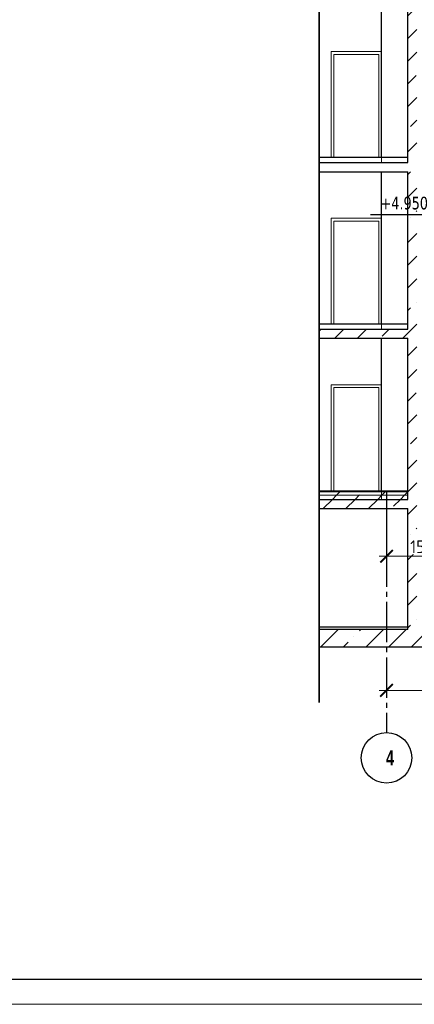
# Model space of a CAD drawing. Header units: millimetres. Extents: x 259029 to 2494469, y -731578 to -57567.
# Tile 18 of 207: x 344246 to 352066, y -659978 to -640474. Entities that reach past the tile are written whole.
import ezdxf

# ---------------------------------------------------------------- set-up
doc = ezdxf.new("R2010")
doc.units = ezdxf.units.MM
doc.linetypes.add('______5', pattern=[1100, 800, -100, 100, -100])
doc.linetypes.add('Б-1.1 оси$0$Б-1.1 Оси$0$GOST2.303 5', pattern=[24, 20, -1.5, 1, -1.5])
doc.layers.get('Defpoints').update_dxf_attribs({"color": 140})
for name, color, linetype, lineweight in [('Standard', 7, 'Continuous', 25), ('Общий01', 7, 'Continuous', 13), ('ОСИ', 151, 'Б-1.1 оси$0$Б-1.1 Оси$0$GOST2.303 5', 9), ('ПЛИТА', 152, 'Continuous', 35), ('РАЗРЕЗЫ', 10, 'Continuous', 60), ('Стена', 7, 'Continuous', 50), ('Стена_ бетон не несущ.', 253, 'Continuous', 35), ('Стена_ бетон несущ.', 253, 'Continuous', 70), ('ТОНКИЕ', 7, 'Continuous', 9)]:
    doc.layers.add(name, color=color, linetype=linetype, lineweight=lineweight)
doc.layers.add('ТОЛСТЫЕ_ОСНОВНЫЕ', color=6, linetype='Continuous')
doc.styles.add('Century Gothic', font='GOTHIC.TTF')
doc.styles.add('TAHOMA', font='tahoma.ttf')
doc.styles.add('ГОСТ', font='GOST_Common.ttf')
doc.dimstyles.new('ГОСТ', dxfattribs={"dimscale": 0, "dimtxt": 2.5, "dimasz": 2.5, "dimexe": 1.25, "dimexo": 0.625, "dimtad": 1, "dimdec": 0, "dimtxsty": 'ГОСТ', "dimblk": 'ARCHTICK', "dimcen": 2.5, "dimdle": 1.5, "dimclrd": 256, "dimclre": 256, "dimclrt": 256, "dimadec": 0, "dimazin": 0, "dimtfac": 1, "dimtdec": 0, "dimtmove": 1, "dimatfit": 3, "dimfxl": 2, "dimtfill": 1, "dimlwd": 0, "dimarcsym": 0})
pattern_1 = [(45, (-470712.6, -283940.7), (-449.0128, 449.0128), []), (45, (-470263.6, -283940.7), (-449.0128, 449.0128), [793.75, -158.75, 0, -158.75])]

# ---------------------------------------------------------------- blocks, each defined once
blk = doc.blocks.new('*U27')
at = {"layer": 'ТОЛСТЫЕ_ОСНОВНЫЕ', "color": 6}
blk.add_lwpolyline([(20, 5), (886, 5), (886, 415), (20, 415)], close=True, dxfattribs=at)
at = {"layer": 'ТОНКИЕ'}
blk.add_lwpolyline([(0, 0), (891, 0), (891, 420), (0, 420)], close=True, dxfattribs=at)
blk = doc.blocks.new('_ArchTick')
at = {"color": 0, "linetype": 'ByBlock', "const_width": 0.15}
blk.add_lwpolyline([(-0.5, -0.5), (0.5, 0.5)], dxfattribs=at)
blk = doc.blocks.new('*D304')
at = {"layer": 'Defpoints', "color": 0, "lineweight": -2, "transparency": 16777216}
for p in [(353026, -648278), (351516, -650379), (351516, -651102)]:
    blk.add_point(p, dxfattribs=at)
at = {"layer": 'РАЗРЕЗЫ', "lineweight": -2, "transparency": 16777216}
for p, q in [((353026, -648340), (353026, -651227)), ((351516, -650441), (351516, -651227))]:
    blk.add_line(p, q, dxfattribs=at)
at = {"layer": 'РАЗРЕЗЫ', "lineweight": 0, "transparency": 16777216}
blk.add_line((353176, -651102), (351366, -651102), dxfattribs=at)
at = {"layer": 'РАЗРЕЗЫ', "lineweight": 0, "transparency": 16777216, "xscale": 250, "yscale": 250, "zscale": 250, "rotation": 180}
blk.add_blockref('_ArchTick', (351516, -651102), dxfattribs=at)
at = {"layer": 'РАЗРЕЗЫ', "lineweight": 0, "transparency": 16777216, "xscale": 250, "yscale": 250, "zscale": 250}
blk.add_blockref('_ArchTick', (353026, -651102), dxfattribs=at)
at = {"layer": 'РАЗРЕЗЫ', "lineweight": -2, "transparency": 16777216, "insert": (352271, -650914), "char_height": 250, "attachment_point": 5, "style": 'ГОСТ', "bg_fill": 3, "box_fill_scale": 1.1, "bg_fill_color": 256, "bg_fill_true_color": 13158600, "bg_fill_transparency": 0}
blk.add_mtext('1510', dxfattribs=at)
blk = doc.blocks.new('*D298')
at = {"layer": 'Defpoints', "color": 0, "lineweight": -2, "transparency": 16777216}
for p in [(351516, -653440), (357016, -653440), (357016, -653760)]:
    blk.add_point(p, dxfattribs=at)
at = {"layer": 'РАЗРЕЗЫ', "lineweight": -2, "transparency": 16777216}
for p, q in [((351516, -653503), (351516, -653885)), ((357016, -653503), (357016, -653885))]:
    blk.add_line(p, q, dxfattribs=at)
at = {"layer": 'РАЗРЕЗЫ', "lineweight": 0, "transparency": 16777216}
blk.add_line((351366, -653760), (357166, -653760), dxfattribs=at)
at = {"layer": 'РАЗРЕЗЫ', "lineweight": 0, "transparency": 16777216, "xscale": 250, "yscale": 250, "zscale": 250, "rotation": 180}
blk.add_blockref('_ArchTick', (351516, -653760), dxfattribs=at)
at = {"layer": 'РАЗРЕЗЫ', "lineweight": 0, "transparency": 16777216, "xscale": 250, "yscale": 250, "zscale": 250}
blk.add_blockref('_ArchTick', (357016, -653760), dxfattribs=at)
at = {"layer": 'РАЗРЕЗЫ', "lineweight": 0, "transparency": 16777216, "insert": (354266, -653573), "char_height": 250, "width": 458, "attachment_point": 5, "style": 'ГОСТ', "bg_fill": 3, "box_fill_scale": 1.1, "bg_fill_color": 256, "bg_fill_true_color": 13158600, "bg_fill_transparency": 0}
blk.add_mtext('5500', dxfattribs=at)
blk = doc.blocks.new('NSY101')
at = {"color": 0, "linetype": 'ByBlock', "lineweight": -2}
blk.add_circle((0, 0), 50, dxfattribs=at)

msp = doc.modelspace()

# ---------------------------------------------------------------- hatches: boundary and pattern name
at = {"layer": 'Стена_ бетон несущ.', "linetype": 'Continuous', "lineweight": 25}
h = msp.add_hatch(dxfattribs=at)
h.set_pattern_fill('ANSI35', scale=100, style=0)
h.set_pattern_definition(pattern_1)
h.paths.add_polyline_path([(352115.6, -643305.6), (352115.6, -640185.6), (351935.6, -640185.6), (351935.6, -643305.6)])
h = msp.add_hatch(dxfattribs=at)
h.set_pattern_fill('ANSI35', scale=100, style=0)
h.set_pattern_definition(pattern_1)
h.paths.add_polyline_path([(352115.6, -646605.6), (352115.6, -643485.6), (351935.6, -643485.6), (351935.6, -646605.6)])
h = msp.add_hatch(dxfattribs=at)
h.set_pattern_fill('ANSI35', scale=100, style=0)
h.set_pattern_definition(pattern_1)
h.paths.add_polyline_path([(350180.4, -646605.6), (350180.4, -646785.6), (352115.6, -646785.6), (352115.6, -646605.6)])
h = msp.add_hatch(dxfattribs=at)
h.set_pattern_fill('ANSI35', scale=100, style=0)
h.set_pattern_definition(pattern_1)
h.paths.add_polyline_path([(352115.6, -649975.6), (352115.6, -646785.6), (351935.6, -646785.6), (351935.6, -649975.6)])
at = {"layer": 'Стена_ бетон несущ.', "linetype": 'Continuous', "lineweight": 13}
h = msp.add_hatch(dxfattribs=at)
h.set_pattern_fill('ANSI35', scale=100, style=0)
h.set_pattern_definition(pattern_1)
h.paths.add_polyline_path([(350180.4, -649825.6), (350180.4, -649895.6), (351935.6, -649895.6), (351935.6, -649825.6)])
h = msp.add_hatch(dxfattribs=at)
h.set_pattern_fill('ANSI35', scale=100, style=0)
h.set_pattern_definition(pattern_1)
h.paths.add_polyline_path([(350180.4, -649895.6), (350180.4, -649975.6), (351935.6, -649975.6), (351935.6, -649895.6)])
at = {"layer": 'Стена_ бетон несущ.', "linetype": 'Continuous', "lineweight": 25}
h = msp.add_hatch(dxfattribs=at)
h.set_pattern_fill('ANSI35', scale=100, style=0)
h.set_pattern_definition(pattern_1)
h.paths.add_polyline_path([(350180.4, -649975.6), (350180.4, -650155.6), (351935.6, -650155.6), (351935.6, -652555.6), (350180.4, -652555.6), (350180.4, -652905.6), (359173.4, -652905.6), (359173.4, -652555.6), (358975.6, -652555.6), (358975.6, -650155.6), (358775.6, -650155.6), (358775.6, -652555.6), (352115.6, -652555.6), (352115.6, -649975.6)])

# ---------------------------------------------------------------- linework, layer by layer
at = {"layer": 'Standard', "color": 7, "linetype": 'Continuous', "lineweight": 25}
for p, q in [((351935.6, -643305.6), (351935.6, -640185.6)), ((351935.6, -646605.6), (351935.6, -643485.6)), ((351197.5, -644335.6), (352557.5, -644335.6)), ((351935.6, -649975.6), (351935.6, -646785.6)), ((351935.6, -652555.6), (351935.6, -650155.6))]:
    msp.add_line(p, q, dxfattribs=at)
at = {"layer": 'Standard', "color": 7, "linetype": 'Continuous', "lineweight": 13}
for p, q in [((351359.6, -641161.6), (350471.6, -641161.6)), ((350471.6, -641161.6), (350471.6, -643205.6)), ((351359.6, -643205.6), (351359.6, -641161.6)), ((351359.6, -644461.6), (350471.6, -644461.6)), ((350471.6, -644461.6), (350471.6, -646505.6)), ((351359.6, -646505.6), (351359.6, -644461.6)), ((351359.6, -647761.6), (350471.6, -647761.6)), ((350471.6, -647761.6), (350471.6, -649805.6)), ((351359.6, -649805.6), (351359.6, -647761.6))]:
    msp.add_line(p, q, dxfattribs=at)
at = {"layer": 'Общий01', "color": 7, "linetype": 'Continuous', "lineweight": 25}
for p, q in [((351935.6, -643205.6), (350180.4, -643205.6)), ((350180.4, -643305.6), (351935.6, -643305.6)), ((350180.4, -643485.6), (351935.6, -643485.6)), ((351935.6, -646505.6), (350180.4, -646505.6)), ((350180.4, -646605.6), (351935.6, -646605.6)), ((350180.4, -646785.6), (351935.6, -646785.6)), ((350180.4, -649975.6), (351935.6, -649975.6)), ((350180.4, -650155.6), (351935.6, -650155.6))]:
    msp.add_line(p, q, dxfattribs=at)
at = {"layer": 'Общий01', "color": 7, "linetype": 'Continuous', "lineweight": 13}
msp.add_line((351935.6, -649805.6), (350180.4, -649805.6), dxfattribs=at)
at = {"layer": 'ПЛИТА', "color": 0}
msp.add_line((350180.4, -626580), (350180.4, -654000.6), dxfattribs=at)
at = {"layer": 'Стена', "color": 7, "linetype": 'Continuous', "lineweight": 13}
for p, q in [((350180.4, -649825.6), (351935.6, -649825.6)), ((350180.4, -649895.6), (351935.6, -649895.6))]:
    msp.add_line(p, q, dxfattribs=at)
at = {"layer": 'Стена', "color": 7, "linetype": 'Continuous', "lineweight": 25}
for p, q in [((351935.6, -652505.6), (350180.4, -652505.6)), ((351935.6, -652555.6), (350180.4, -652555.6)), ((359173.4, -652905.6), (350180.4, -652905.6))]:
    msp.add_line(p, q, dxfattribs=at)
at = {"layer": 'Стена_ бетон не несущ.', "color": 45, "linetype": 'Continuous', "lineweight": 25}
for p, q in [((351415.6, -643205.6), (351415.6, -640185.6)), ((351415.6, -646505.6), (351415.6, -643485.6)), ((351415.6, -649805.6), (351415.6, -646785.6))]:
    msp.add_line(p, q, dxfattribs=at)
at = {"layer": 'Стена_ бетон не несущ.', "color": 7, "linetype": 'Continuous', "lineweight": 13}
for p, q in [((351415.6, -641105.6), (350415.6, -641105.6)), ((350415.6, -641105.6), (350415.6, -643205.6)), ((351415.6, -643305.6), (351415.6, -641105.6)), ((351415.6, -644405.6), (350415.6, -644405.6)), ((350415.6, -644405.6), (350415.6, -646505.6)), ((351415.6, -646605.6), (351415.6, -644405.6)), ((351415.6, -647705.6), (350415.6, -647705.6)), ((350415.6, -647705.6), (350415.6, -649805.6)), ((351415.6, -649975.6), (351415.6, -647705.6))]:
    msp.add_line(p, q, dxfattribs=at)

# ---------------------------------------------------------------- block references
at = {"xscale": 100, "yscale": 100, "zscale": 100}
msp.add_blockref('*U27', (316337.4, -659978), dxfattribs=at)
at = {"layer": 'ОСИ', "color": 16, "linetype": 'Continuous', "lineweight": 25, "xscale": 10, "yscale": 10, "zscale": 10}
msp.add_blockref('NSY101', (351515.6, -655095.4), dxfattribs=at)

# ---------------------------------------------------------------- texts
at = {"layer": 'Standard', "color": 7, "linetype": 'Continuous', "lineweight": 25, "insert": (351397.5, -644235.6), "char_height": 250, "width": 1028.162, "attachment_point": 7, "style": 'TAHOMA'}
msp.add_mtext('\\W0.86;+4.950', dxfattribs=at)
at = {"layer": 'ОСИ', "color": 16, "linetype": 'Continuous', "lineweight": 25, "insert": (351583.4, -655095.3), "char_height": 300, "width": 300, "attachment_point": 5, "style": 'Century Gothic'}
msp.add_mtext('{\\fCentury Gothic|b1|i0|c204|p34;\\W0.7;4}', dxfattribs=at)

# ---------------------------------------------------------------- next in the draw order: dimensions: what is measured, and where the dimension line sits
at = {"layer": 'РАЗРЕЗЫ', "color": 0, "lineweight": -2}
dim = msp.add_linear_dim(base=(351515.6, -651101.9), p1=(353025.8, -648277.6), p2=(351515.6, -650378.8), dimstyle='ГОСТ', override={"dimscale": 100, "dimtix": 0, "dimtofl": 1, "dimtmove": 1, "dimatfit": 3}, dxfattribs=at)
dim.commit()
dim.dimension.update_dxf_attribs({"geometry": '*D304', "text_midpoint": (352270.7, -650914.4)})

# ---------------------------------------------------------------- next in the draw order: linework, layer by layer
at = {"layer": 'ОСИ', "color": 16, "linetype": '______5', "lineweight": 25}
msp.add_line((351515.6, -649805.6), (351515.6, -654595.4), dxfattribs=at)

# ---------------------------------------------------------------- next in the draw order: dimensions: what is measured, and where the dimension line sits
at = {"layer": 'РАЗРЕЗЫ', "color": 0, "lineweight": 0}
dim = msp.add_linear_dim(base=(357015.6, -653760.5), p1=(351515.6, -653440.5), p2=(357015.6, -653440.5), dimstyle='ГОСТ', override={"dimscale": 100, "dimtix": 0, "dimtofl": 1, "dimtmove": 1, "dimatfit": 3}, dxfattribs=at)
dim.commit()
dim.dimension.update_dxf_attribs({"geometry": '*D298', "text_midpoint": (354265.6, -653573)})

doc.saveas('drawing.dxf')
